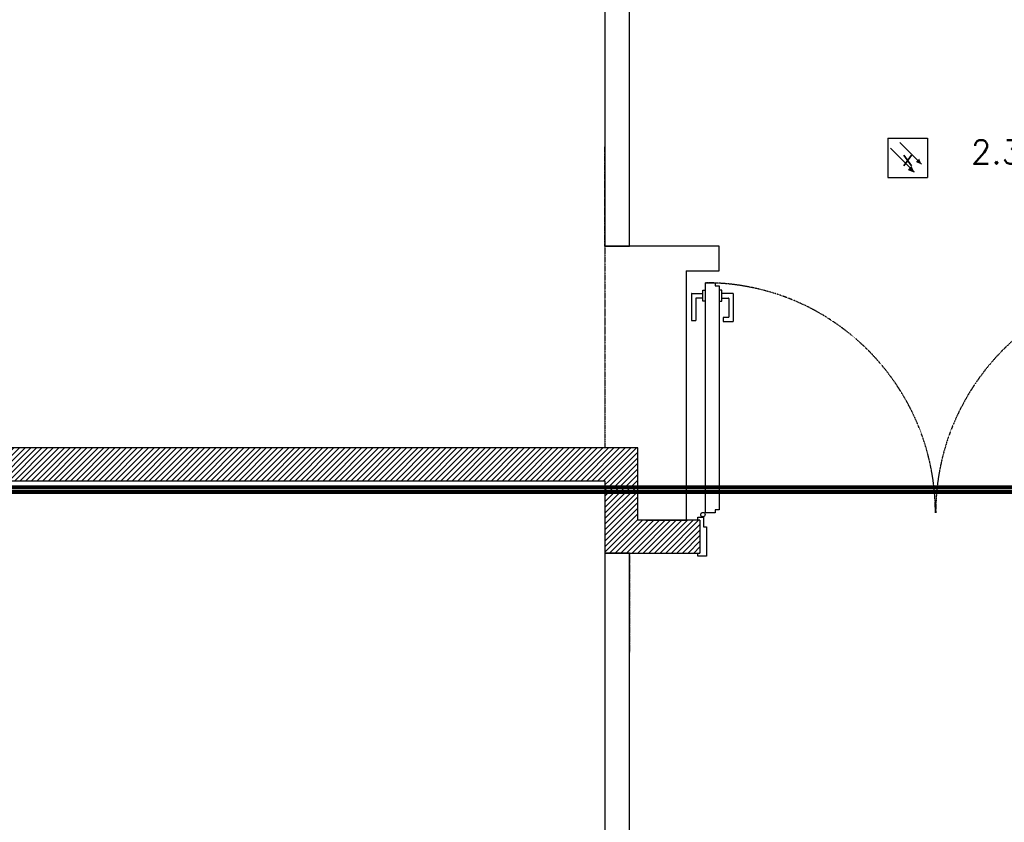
# Model space of a CAD drawing. Header units: millimetres. Extents: x -4577 to 1032787, y -66234 to 201209.
# Tile 49 of 256: x 14429 to 19395, y -30425 to -26376. Entities that reach past the tile are written whole.
import ezdxf
from ezdxf.enums import TextEntityAlignment as Align

# ---------------------------------------------------------------- set-up
doc = ezdxf.new("R2010")
doc.units = ezdxf.units.MM
for name, pattern in [('510_5_2OG_ELT_1004$0$11-07-22_DS_2OG$0$AUSGEZOGEN', [0]), ('510_5_2OG_ELT_1004$0$11-07-22_DS_2OG$0$VERDECKT2_S2', [0.17, 0.1, -0.07]), ('510_5_2OG_ELT_1004$0$VERDECKT', [9.525, 6.35, -3.175])]:
    doc.linetypes.add(name, pattern=pattern)
for name, color, linetype in [('510_5_2OG_ELT_1004$0$11-07-22_DS_2OG$0$10230003', 8, '510_5_2OG_ELT_1004$0$11-07-22_DS_2OG$0$AUSGEZOGEN'), ('510_5_2OG_ELT_1004$0$11-07-22_DS_2OG$0$Mieterausbau', 8, '510_5_2OG_ELT_1004$0$11-07-22_DS_2OG$0$AUSGEZOGEN'), ('510_5_2OG_ELT_1004$0$11-07-22_DS_2OG$0$Nichttragende_Bauteile', 8, '510_5_2OG_ELT_1004$0$11-07-22_DS_2OG$0$AUSGEZOGEN'), ('510_5_2OG_ELT_1004$0$11-07-22_DS_2OG$0$Tragende_Bauteile', 8, '510_5_2OG_ELT_1004$0$11-07-22_DS_2OG$0$AUSGEZOGEN'), ('510_5_2OG_ELT_1004$0$Brandabschnitt', 6, '510_5_2OG_ELT_1004$0$VERDECKT'), ('510_5_2OG_ELT_1004$0$E__FM_BRANDM', 1, 'Continuous')]:
    doc.layers.add(name, color=color, linetype=linetype)
doc.layers.add('510_5_2OG_ELT_1004$0$E__SYM3DPOS', color=2, linetype='Continuous', plot=False)
doc.styles.add('510_5_2OG_ELT_1004$0$Standard', font='simplex.shx')
doc.styles.add('510_5_2OG_ELT_1004$0$TXT', font='TXT.SHX', dxfattribs={"width": 0.7})
pattern_1 = [(45, (1895.797, -66891.69), (-28.28427, 28.28427), []), (45, (1881.655, -66877.55), (-28.28427, 28.28427), [])]

# ---------------------------------------------------------------- blocks, each defined once
blk = doc.blocks.new('510_5_2OG_ELT_1004$0$rmelder')
at = {"linetype": 'Continuous'}
for p, q in [((-0.0996, 0.0993), (-0.0996, -0.0993)), ((-0.0996, 0.0993), (0.0996, 0.0993)), ((0.0996, 0.0993), (0.0996, -0.0993)), ((0.0027, -0.0576), (0.0322, -0.0697))]:
    blk.add_line(p, q, dxfattribs=at)
for p, q in [((-0.04, 0.0779), (0.0697, -0.0322)), ((-0.0863, 0.049), (0.0322, -0.0697)), ((-0.0996, -0.0993), (0.0996, -0.0993))]:
    blk.add_line(p, q)
for points in [[(0.0027, -0.0576), (0.02, -0.0403), (0.0322, -0.0697), (0.02, -0.0403)], [(0.0406, -0.0203), (0.0579, -0.003), (0.07, -0.0325), (0.0579, -0.003)]]:
    blk.add_solid(points)
at = {"layer": '510_5_2OG_ELT_1004$0$E__FM_BRANDM', "style": '510_5_2OG_ELT_1004$0$TXT', "flags": 1}
blk.add_attdef('EC_APPTAG', (0, 0), '', height=125, dxfattribs=at)
blk = doc.blocks.new('510_5_2OG_ELT_1004')
at = {"layer": '510_5_2OG_ELT_1004$0$11-07-22_DS_2OG$0$Tragende_Bauteile', "linetype": 'Continuous'}
h = blk.add_hatch(dxfattribs=at)
h.set_pattern_fill('SCHRAFFUR_5', color=256, scale=1000, style=0, pattern_type=2)
h.set_pattern_definition(pattern_1)
h.paths.add_polyline_path([(12500, -28701.6), (17546, -28701.6), (17546, -28535.6), (17505, -28535.6), (17380, -28535.6), (12180, -28535.6), (12180, -28550.6), (12500, -28550.6)], flags=0)
h = blk.add_hatch(dxfattribs=at)
h.set_pattern_fill('SCHRAFFUR_5', color=256, scale=1000, style=0, pattern_type=2)
h.set_pattern_definition(pattern_1)
h.paths.add_polyline_path([(17546, -29066.6), (17546, -28701.6), (17380, -28701.6), (17380, -29066.6)], flags=0)
h = blk.add_hatch(dxfattribs=at)
h.set_pattern_fill('SCHRAFFUR_5', color=256, scale=1000, style=0, pattern_type=2)
h.set_pattern_definition(pattern_1)
h.paths.add_polyline_path([(17860, -28900.6), (17546, -28900.6), (17546, -29066.6), (17860, -29066.6)], flags=0)
at = {"linetype": '510_5_2OG_ELT_1004$0$11-07-22_DS_2OG$0$AUSGEZOGEN'}
for p, q in [((17874.4, -27796.2), (17874.4, -27741.4)), ((17874.4, -27741.4), (17887.4, -27741.4)), ((17970.4, -27741.4), (17957.4, -27741.4)), ((17970.4, -27796.2), (17970.4, -27741.4)), ((17887.4, -27796.2), (17874.4, -27796.2)), ((17957.4, -27796.2), (17970.4, -27796.2))]:
    blk.add_line(p, q, dxfattribs=at)
at = {"layer": '510_5_2OG_ELT_1004$0$11-07-22_DS_2OG$0$10230003', "linetype": '510_5_2OG_ELT_1004$0$11-07-22_DS_2OG$0$AUSGEZOGEN'}
for p, q in [((17817.4, -27757.8), (17817.4, -27892.8)), ((17818.4, -27756.8), (17874.4, -27756.8)), ((18026.4, -27756.8), (17970.4, -27756.8)), ((17970.4, -27780.8), (17970.4, -27756.8)), ((18027.4, -27757.8), (18027.4, -27898.3)), ((17838.9, -27783.3), (17838.9, -27892.8)), ((17874.4, -27780.8), (17841.4, -27780.8)), ((17970.4, -27780.8), (18003.4, -27780.8)), ((18005.9, -27783.3), (18005.9, -27875.8)), ((17818.4, -27893.8), (17837.9, -27893.8)), ((17977.4, -27879.3), (17977.4, -27898.3)), ((18003.4, -27878.3), (17978.4, -27878.3)), ((17978.4, -27899.3), (18026.4, -27899.3))]:
    blk.add_line(p, q, dxfattribs=at)
for centre, radius, start, end in [((17818.4, -27757.8), 1, 90, 180), ((18026.4, -27757.8), 1, 0, 90), ((17841.4, -27783.3), 2.5, 90, 180), ((18003.4, -27783.3), 2.5, 0, 90), ((17818.4, -27892.8), 1, 180, 270), ((17837.9, -27892.8), 1, 270, 0), ((17978.4, -27879.3), 1, 90, 180), ((17978.4, -27898.3), 1, 180, 270), ((18003.4, -27875.8), 2.5, 270, 0), ((18026.4, -27898.3), 1, 270, 0)]:
    blk.add_arc(centre, radius, start, end, dxfattribs=at)
at = {"layer": '510_5_2OG_ELT_1004$0$11-07-22_DS_2OG$0$Mieterausbau', "linetype": '510_5_2OG_ELT_1004$0$11-07-22_DS_2OG$0$AUSGEZOGEN'}
for p, q in [((17380, -26296.9), (17380, -27517.8)), ((17505, -27517.8), (17505, -26296.9)), ((17380, -27517.8), (17505, -27517.8)), ((17380, -29066.6), (17380, -30731.9)), ((17505, -29066.6), (17380, -29066.6)), ((17505, -30731.9), (17505, -29066.6))]:
    blk.add_line(p, q, dxfattribs=at)
at = {"layer": '510_5_2OG_ELT_1004$0$11-07-22_DS_2OG$0$Nichttragende_Bauteile', "linetype": '510_5_2OG_ELT_1004$0$11-07-22_DS_2OG$0$AUSGEZOGEN'}
for p, q in [((17887.4, -28848.6), (17887.4, -27703.6)), ((17887.4, -27703.6), (17936.4, -27703.6)), ((17936.4, -27703.6), (17936.4, -27718.6)), ((17936.4, -27718.6), (17957.5, -27718.6)), ((17957.5, -27718.6), (17957.5, -28848.6)), ((17887.4, -28863.6), (17887.4, -28848.6)), ((17936.5, -28848.6), (17936.5, -28863.6)), ((17957.5, -28848.6), (17936.5, -28848.6)), ((17936.5, -28863.6), (17887.4, -28863.6))]:
    blk.add_line(p, q, dxfattribs=at)
blk.add_lwpolyline([(17848.8, -28900.6), (17848.8, -28885.6), (17878.6, -28885.6), (17878.6, -28934.6), (17893.7, -28934.6), (17893.7, -29082.1), (17848.8, -29082.1), (17848.8, -29066.6)], dxfattribs=at)
blk.add_circle((17874.6, -28872.6), 11, dxfattribs=at)
at = {"layer": '510_5_2OG_ELT_1004$0$11-07-22_DS_2OG$0$Nichttragende_Bauteile', "linetype": '510_5_2OG_ELT_1004$0$11-07-22_DS_2OG$0$VERDECKT2_S2'}
for centre, radius, start, end in [((17887.4, -28863.6), 1160, 0, 90), ((20212.9, -28863.6), 1164, 92.4126, 180)]:
    blk.add_arc(centre, radius, start, end, dxfattribs=at)
at = {"layer": '510_5_2OG_ELT_1004$0$11-07-22_DS_2OG$0$Tragende_Bauteile', "linetype": '510_5_2OG_ELT_1004$0$11-07-22_DS_2OG$0$VERDECKT2_S2'}
for p, q in [((17380, -27517.8), (17380, -27017.8)), ((17505, -27517.8), (17505, -27017.8)), ((17380, -27517.8), (17380, -28535.6)), ((17380, -29066.6), (17380, -29566.6)), ((17505, -29066.6), (17505, -29566.6))]:
    blk.add_line(p, q, dxfattribs=at)
at = {"layer": '510_5_2OG_ELT_1004$0$11-07-22_DS_2OG$0$Tragende_Bauteile', "linetype": '510_5_2OG_ELT_1004$0$11-07-22_DS_2OG$0$AUSGEZOGEN'}
for p, q in [((17957.4, -27517.8), (17380, -27517.8)), ((17957.4, -27642.8), (17957.4, -27517.8)), ((17790.1, -27642.8), (17790.1, -28900.6)), ((17790.1, -27642.8), (17957.4, -27642.8)), ((17380, -28535.6), (12180, -28535.6)), ((17505, -28535.6), (17380, -28535.6)), ((17546, -28535.6), (17505, -28535.6)), ((17546, -28701.6), (17546, -28535.6)), ((12500, -28701.6), (17380, -28701.6)), ((17380, -28701.6), (17380, -29066.6)), ((17546, -28900.6), (17546, -28701.6)), ((17860, -28900.6), (17546, -28900.6)), ((17587, -28900.6), (17794.4, -28900.6)), ((17860, -28900.6), (17860, -29066.6)), ((17380, -29066.6), (17505, -29066.6)), ((17505, -29066.6), (17546, -29066.6)), ((17546, -29066.6), (17860, -29066.6))]:
    blk.add_line(p, q, dxfattribs=at)
at = {"layer": '510_5_2OG_ELT_1004$0$Brandabschnitt', "lineweight": 25, "const_width": 20, "flags": 128}
for points in [[(11022.1, -28758.2), (27324.1, -28758.2)], [(11833.1, -28735.3), (26946, -28735.3)]]:
    blk.add_lwpolyline(points, dxfattribs=at)
at = {"layer": '510_5_2OG_ELT_1004$0$E__FM_BRANDM', "lineweight": 25}
ref = blk.add_blockref('510_5_2OG_ELT_1004$0$rmelder', (18907.5, -27073.6), dxfattribs=dict(at, xscale=1000, yscale=1000, zscale=1000))
ref.add_attrib('EC_3DPOS', 'x', dxfattribs={"layer": '510_5_2OG_ELT_1004$0$E__SYM3DPOS', "height": 80, "style": '510_5_2OG_ELT_1004$0$TXT'}).set_placement((18907.5, -27073.6), align=Align.MIDDLE)
at = {"layer": '510_5_2OG_ELT_1004$0$E__FM_BRANDM', "lineweight": 25, "insert": (19227, -26983.5), "char_height": 120, "width": 2427.901, "attachment_point": 1, "style": '510_5_2OG_ELT_1004$0$Standard'}
blk.add_mtext('2.31.16', dxfattribs=at)

msp = doc.modelspace()

# ---------------------------------------------------------------- block references
msp.add_blockref('510_5_2OG_ELT_1004', (0, -0.1))

doc.saveas('drawing.dxf')
